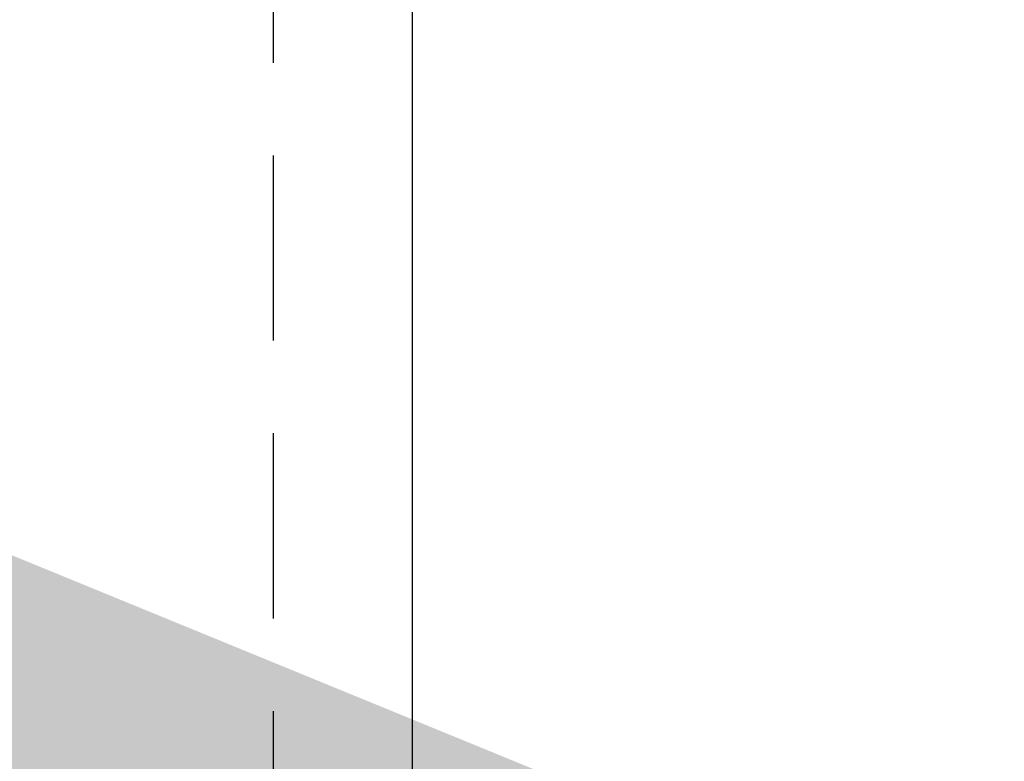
# Model space of a CAD drawing. Header units: feet. Extents: x -114 to 1432, y 355 to 669.
# Tile 133 of 197: x 1296.01 to 1297.34, y 464.81 to 465.81. Entities that reach past the tile are written whole.
import ezdxf
from ezdxf import colors
from ezdxf.entities.mleader import LeaderData, LeaderLine
from ezdxf.math import Vec2, Vec3

# ---------------------------------------------------------------- set-up
doc = ezdxf.new("R2010")
doc.units = ezdxf.units.FT
doc.header["$MEASUREMENT"] = 0
doc.linetypes.add('DOT', pattern=[0.25, 0, -0.25])
doc.linetypes.add('HIDDEN', pattern=[0.375, 0.25, -0.125])
for name, color, linetype in [('A-BULLETINBOARD', 3, 'Continuous'), ('A-HIDDEN', 8, 'DOT'), ('A-POSTS&BEAMS', 5, 'Continuous'), ('G-ANNO-TXT', 7, 'Continuous')]:
    doc.layers.add(name, color=color, linetype=linetype)
doc.styles.add('Arial', font='arial.ttf')

msp = doc.modelspace()

# ---------------------------------------------------------------- linework, layer by layer
at = {"layer": 'A-BULLETINBOARD', "linetype": 'Continuous'}
msp.add_lwpolyline([(1296.5436, 456.1881), (1296.5436, 504.1881), (1248.5436, 504.1881), (1248.5436, 456.1881)], close=True, dxfattribs=at)
at = {"layer": 'A-HIDDEN', "linetype": 'HIDDEN'}
msp.add_lwpolyline([(1296.3561, 456.3756), (1296.3561, 504.0006), (1248.7311, 504.0006), (1248.7311, 456.3756)], close=True, dxfattribs=at)
at = {"layer": 'A-POSTS&BEAMS'}
msp.add_lwpolyline([(1296.5436, 452.71), (1296.5436, 516.1881), (1304.0436, 516.1881), (1304.0436, 452.7373)], dxfattribs=at)

# ---------------------------------------------------------------- leaders
at = {"layer": 'G-ANNO-TXT'}
ml = msp.add_multileader_mtext('Standard', dxfattribs=at)
ml.set_content('\\A1;{\\H0.7x;\\S3/16;}"%%Cx2.5" LAG\\PSCREW (TYP.)', color=7, style='Arial')
ml.set_leader_properties(color=2, linetype='ByLayer', lineweight=-1)
ml.build(insert=Vec2(0, 0))
ml.multileader.update_dxf_attribs({"dogleg_length": 0.125, "arrow_head_size": 2.88, "scale": 18})
ctx = ml.context
ctx.base_point, ctx.scale, ctx.char_height, ctx.arrow_head_size, ctx.landing_gap_size, ctx.plane_origin = Vec3(1260.3293, 473.5838), 18, 2.34, 2.88, 1.8, Vec3(1298.8393, 486.1881)
ctx.text_align_type = 1
notes = []
notes.append((ctx, [(0, (1, 1, 0), (1258.0793, 473.5838), (1, 0), 2.25, [(0, [(1297.2342, 464.5813)], 0, []), (1, [(1248.9781, 464.293)], 0, [])])]))
ctx.mtext.insert, ctx.mtext.alignment, ctx.mtext.flow_direction = Vec3(1273.2562, 475.0978), 2, 5
for ctx, leaders in notes:
    for number, flags, end, landing, length, lines in leaders:
        leader = LeaderData()
        leader.index, (leader.has_last_leader_line, leader.has_dogleg_vector, leader.attachment_direction) = number, flags
        leader.last_leader_point, leader.dogleg_vector, leader.dogleg_length = Vec3(end), Vec3(landing), length
        for number, points, colour, breaks in lines:
            line = LeaderLine()
            line.index, line.vertices, line.color, line.breaks = number, Vec3.list(points), colors.encode_raw_color(colour), breaks
            leader.lines.append(line)
        ctx.leaders.append(leader)

doc.saveas('drawing.dxf')
